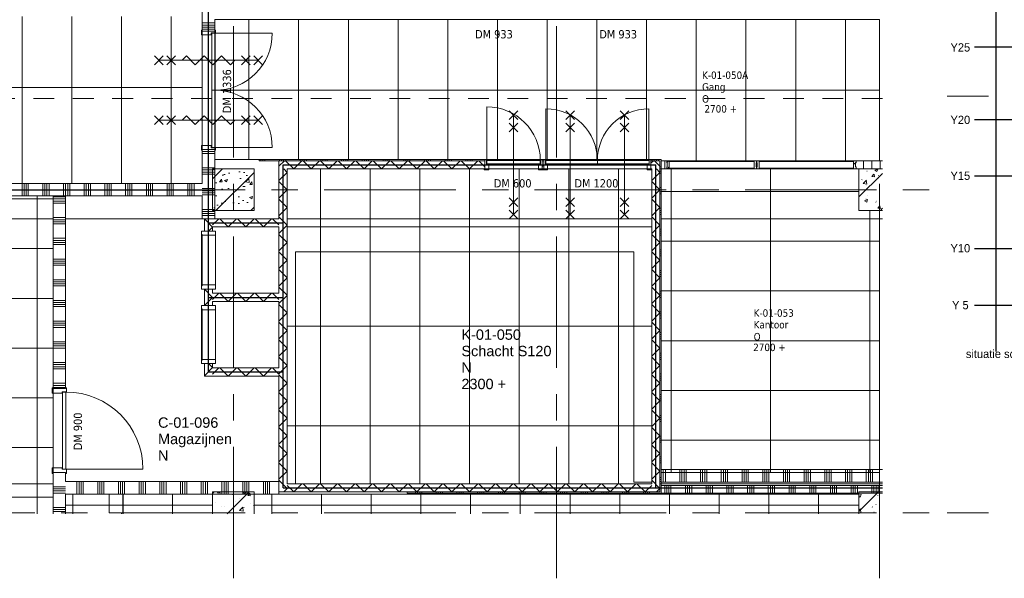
# Model space of a CAD drawing. Header units: millimetres. Extents: x 83969 to 141394, y 139608 to 176267.
# Tile 33 of 40: x 122221 to 134106, y 139608 to 146353. Entities that reach past the tile are written whole.
import ezdxf
from ezdxf.enums import TextEntityAlignment as Align
from ezdxf.xclip import XClip

# ---------------------------------------------------------------- set-up
doc = ezdxf.new("R2010")
doc.units = ezdxf.units.MM
doc.header["$LTSCALE"] = 50
doc.header["$XCLIPFRAME"] = 0
doc.linetypes.add('B0401', pattern=[9.5, 5, -1.5, -3])
doc.linetypes.add('CENTER', pattern=[50.8, 31.75, -6.35, 6.35, -6.35])
for name, color, linetype in [('00---0--FM-RUIMTENR', 7, 'Continuous'), ('AL$5A---_NOORDPIJL', 8, 'Continuous'), ('AL68----_BRAND_60 MIN', 92, 'BR60'), ('AT$1A---_BWDTEKST', 7, 'Continuous'), ('AT$1A---_PLAFONDHOOGTE', 7, 'Continuous'), ('AT$1A---_TEKST', 7, 'Continuous'), ('AT$1A---_ZONETEKST', 7, 'Continuous')]:
    doc.layers.add(name, color=color, linetype=linetype)
for name, color, linetype, lineweight in [('AA$1A---_ARCEER', 1, 'Continuous', 18), ('AL$7A---_STRAMIEN', 8, 'CENTER', 9), ('AL22----_BINNENWAND', 7, 'Continuous', 9), ('AL23----_VLOEREN', 2, 'Continuous', 9), ('AL28----_KOLOMKOP_BETONBAND', 2, 'B0401', 9), ('AL28----_KONSTRUKTIES', 4, 'Continuous', 9), ('AL31----_BUITENKOZIJN', 14, 'Continuous', 9), ('AL32----_BINNENKOZIJN', 3, 'Continuous', 9), ('AL32----_tekst', 14, 'Continuous', 9), ('AL35----_PLAFONDS', 16, 'Continuous', 9), ('AT$1A---_200ZONETEKST', 7, 'Continuous', 9), ('Plafondtekst', 1, 'Continuous', 9)]:
    doc.layers.add(name, color=color, linetype=linetype, lineweight=lineweight)
doc.styles.add('2', font='BUROTEXT', dxfattribs={"height": 125})
doc.styles.add('FM_TEKST', font='arial.ttf')
doc.styles.add('Tahoma', font='tahoma.ttf', dxfattribs={"height": 100})
doc.styles.add('Tahoma_1', font='tahoma.ttf', dxfattribs={"height": 90})
doc.linetypes.add('BR60', pattern='A,15,-1,["60",Standard,S=2.5,R=0,X=0,Y=-1.25],-4', length=20)
pattern_1 = [(50, (154885.57, 120319.74), (364.368, -31.8783), [38.1, -419.1]), (355, (154885.57, 120319.74), (-70.486, 382.1133), [30.48, -335.28]), (100.451, (154915.94, 120317.1), (293.885, 350.2334), [32.38, -356.18]), (46.184, (154885.57, 120421.34), (542.1585, -84.086), [57.15, -628.65]), (96.636, (154930.75, 120414.33), (474.805, 494.8554), [48.57, -534.27]), (351.184, (154885.6, 120421.34), (474.81, 494.85), [45.72, -502.92]), (21, (154936.37, 120395.94), (303.2285, -204.5305), [38.1, -419.1]), (326, (154936.37, 120395.94), (123.604, 368.376), [30.48, -335.28]), (71.451, (154961.64, 120378.9), (426.834, 163.8427), [32.38, -356.18]), (37.5, (154885.57, 120319.74), (6.17665, 169.11015), [1.676, -329.54, 1.676, -338.684, -336.55]), (37.5, (154885.57, 120319.74), (6.17665, 169.11015), [-671.576, 1.676, -334.874]), (7.5, (154885.57, 120319.74), (133.6389, 200.3615), [1.676, -192.38, 1.676, -321.92, -128.27]), (7.5, (154885.57, 120319.74), (133.6389, 200.3615), [-517.652, 1.676, -126.594]), (327.5, (154772.29, 120319.74), (271.1818, -11.45836), [1.676, -125.324, 1.676, -394.564, -525.78]), (327.5, (154772.29, 120319.74), (271.1818, -11.45836), [-523.24, 1.676, -524.104]), (317.5, (154721.5, 120319.74), (296.2585, 50.8528), [1.676, -163.424, 1.676, -261.468, -373.38]), (317.5, (154721.5, 120319.74), (296.2585, 50.8528), [-428.244, 1.676, -371.704]), (45, (154885.57, 120319.74), (211.036, -211.036), [])]
pattern_2 = [(315, (-609.6, 41.5), (-28.2843, -28.2843), [])]
pattern_3 = [(315, (-609.6, -41.5), (-28.2843, -28.2843), [])]
pattern_4 = [(225, (-609.6, 41.5), (28.2843, -28.2843), [])]
pattern_5 = [(225, (-609.6, -41.5), (28.2843, -28.2843), [])]

# ---------------------------------------------------------------- blocks, each defined once
blk = doc.blocks.new('SITU2S')
at = {"linetype": 'Continuous'}
for p, q in [((-148.82, 88.58), (-148.82, 228.49)), ((-154.04, 162.19), (-1.11, 162.19)), ((-154.04, 144.64), (-1.11, 144.64)), ((-154.04, 130.99), (-1.11, 130.99)), ((-154.04, 113.44), (-1.11, 113.44)), ((-154.04, 99.79), (-30.7, 99.79))]:
    blk.add_line(p, q, dxfattribs=at)
at = {"style": '2'}
for s, p in [('Y25', (-157.49, 162.04)), ('Y20', (-157.49, 144.54)), ('Y15', (-157.49, 131.04)), ('Y10', (-157.49, 113.54)), ('Y 5', (-157.49, 99.79))]:
    blk.add_text(s, height=2, dxfattribs=at).set_placement(p, align=Align.MIDDLE)
blk.add_text('situatie schaal  1 : 2000', height=2, dxfattribs=at).set_placement((-156.15, 87.03))
blk = doc.blocks.new('LUMC_constructie_2018_rvt-1-bwd N-01')
at = {"layer": 'AA$1A---_ARCEER'}
h = blk.add_hatch(dxfattribs=at)
h.set_pattern_fill('FP_250', color=256, style=0, pattern_type=2)
h.set_pattern_definition(pattern_1)
h.paths.add_polyline_path([(125031, 144050), (125050, 144050), (125050, 144550), (124550, 144550), (124550, 144050)], flags=0)
h = blk.add_hatch(dxfattribs=at)
h.set_pattern_fill('FP_250', color=256, style=0, pattern_type=2)
h.set_pattern_definition(pattern_1)
h.paths.add_polyline_path([(132350, 144050), (132635, 144050), (132635, 144550), (132350, 144550)], flags=0)
h = blk.add_hatch(dxfattribs=at)
h.set_pattern_fill('FP_250', color=256, style=0, pattern_type=2)
h.set_pattern_definition(pattern_1)
h.paths.add_polyline_path([(124550, 140387), (125050, 140387), (125050, 140650), (124550, 140650)], flags=0)
h = blk.add_hatch(dxfattribs=at)
h.set_pattern_fill('FP_250', color=256, style=0, pattern_type=2)
h.set_pattern_definition(pattern_1)
h.paths.add_polyline_path([(132350, 140387), (132635, 140387), (132635, 140650), (132350, 140650)], flags=0)
at = {"layer": 'AL23----_VLOEREN'}
for p, q in [((120075, 143950), (122625, 143950)), ((120075, 143950), (122625, 143950)), ((122625, 143950), (120075, 143950)), ((122775, 143950), (124425, 143950)), ((122775, 143950), (124425, 143950)), ((124425, 143950), (122775, 143950)), ((124575, 143950), (125350, 143950)), ((125450, 143950), (129850, 143950)), ((125450, 143950), (129850, 143950)), ((129850, 143950), (125450, 143950)), ((129965, 143950), (132635, 143950)), ((129965, 143950), (132635, 143950)), ((132635, 143950), (129965, 143950)), ((129635, 143550), (125550, 143550)), ((125550, 143550), (125550, 140750)), ((125550, 140750), (125550, 143550)), ((125550, 143550), (129635, 143550)), ((129635, 140770), (129635, 143550)), ((129635, 143550), (129635, 140770)), ((122625, 140750), (120075, 140750)), ((122625, 140750), (120075, 140750)), ((120075, 140750), (122625, 140750)), ((125550, 140750), (125450, 140750)), ((129850, 140770), (129635, 140770)), ((129635, 140770), (129850, 140770)), ((132635, 140750), (129965, 140750)), ((123300, 140400), (123300, 140625)), ((123470, 140625), (123470, 140387)), ((123450, 140400), (123300, 140400)), ((123450, 140387), (123450, 140400))]:
    blk.add_line(p, q, dxfattribs=at)
at = {"layer": 'AL28----_KOLOMKOP_BETONBAND'}
for p, q in [((124539, 145400), (91275, 145400)), ((124539, 145400), (91275, 145400)), ((132635, 145400), (124579, 145400)), ((132635, 145400), (124579, 145400)), ((120075, 143950), (122625, 143950)), ((122775, 143950), (124425, 143950)), ((124575, 143950), (125350, 143950)), ((125450, 143950), (129850, 143950)), ((129965, 143950), (132635, 143950)), ((122625, 140750), (120075, 140750)), ((123300, 140400), (123300, 140625))]:
    blk.add_line(p, q, dxfattribs=at)
at = {"layer": 'AL28----_KONSTRUKTIES'}
for p, q in [((125050, 144550), (124550, 144550)), ((124550, 144550), (124550, 144050)), ((125050, 144050), (125050, 144550)), ((132635, 144550), (132350, 144550)), ((132350, 144550), (132350, 144050)), ((124550, 144050), (125050, 144050)), ((132350, 144050), (132635, 144050)), ((125050, 140650), (124550, 140650)), ((124550, 140650), (124550, 140387)), ((125050, 140387), (125050, 140650)), ((132635, 140650), (132350, 140650)), ((132350, 140650), (132350, 140387))]:
    blk.add_line(p, q, dxfattribs=at)
blk = doc.blocks.new('30_LUMC_MOD_interwand_kozijnvulling - glas_helder-9218570-bwd N-01')
at = {"layer": 'AL31----_BUITENKOZIJN'}
h = blk.add_hatch(dxfattribs=at)
h.set_pattern_fill('FP_51', color=256, style=0, pattern_type=2)
h.set_pattern_definition(pattern_2)
h.paths.add_polyline_path([(-512, 45), (-512, 41), (512, 41), (512, 45), (221, 45)], flags=0)
h = blk.add_hatch(dxfattribs=at)
h.set_pattern_fill('FP_52', color=256, style=0, pattern_type=2)
h.set_pattern_definition(pattern_3)
h.paths.add_polyline_path([(-512, -42), (-512, -46), (512, -46), (512, -42), (221, -42)], flags=0)
for p, q in [((512, 45), (-512, 45)), ((-512, 45), (-512, 41)), ((-512, 41), (512, 41)), ((512, 41), (512, 45)), ((512, -42), (-512, -42)), ((-512, -42), (-512, -46)), ((-512, -46), (512, -46)), ((512, -46), (512, -42))]:
    blk.add_line(p, q, dxfattribs=at)
blk = doc.blocks.new('30_LUMC_MOD_interwand_kozijnvulling - glas_helder-9218401-bwd N-01')
at = {"layer": 'AL31----_BUITENKOZIJN'}
h = blk.add_hatch(dxfattribs=at)
h.set_pattern_fill('FP_51', color=256, style=0, pattern_type=2)
h.set_pattern_definition(pattern_2)
h.paths.add_polyline_path([(570, 41), (570, 45), (-570, 45), (-570, 41), (157, 41)], flags=0)
h = blk.add_hatch(dxfattribs=at)
h.set_pattern_fill('FP_52', color=256, style=0, pattern_type=2)
h.set_pattern_definition(pattern_3)
h.paths.add_polyline_path([(570, -45), (570, -41), (-570, -41), (-570, -45), (157, -45)], flags=0)
for p, q in [((570, 45), (-570, 45)), ((-570, 45), (-570, 41)), ((-570, 41), (570, 41)), ((570, 41), (570, 45)), ((570, -41), (-570, -41)), ((-570, -41), (-570, -45)), ((-570, -45), (570, -45)), ((570, -45), (570, -41))]:
    blk.add_line(p, q, dxfattribs=at)
blk = doc.blocks.new('32_LUMC_MOD_standaard kozijn_houten draaideur_dubbel - 1336x2100mm_56_25_x170mm-9930283-bwd N-01')
for p, q in [((-691, 79), (-691, 770)), ((691, 79), (691, 770)), ((-309, 547), (-415, 653)), ((-415, 547), (-309, 653)), ((-362, -600), (-362, 600)), ((-362, -600), (-362, 600)), ((415, 547), (309, 653)), ((309, 547), (415, 653)), ((362, -600), (362, 600)), ((362, -600), (362, 600)), ((-309, 397), (-415, 503)), ((-415, 397), (-309, 503)), ((415, 397), (309, 503)), ((309, 397), (415, 503)), ((-415, 159), (-309, 265)), ((-309, 265), (-362, 318)), ((309, 159), (415, 265)), ((415, 265), (362, 318)), ((-309, 53), (-415, 159)), ((415, 53), (309, 159)), ((-415, -53), (-309, 53)), ((309, -53), (415, 53)), ((-415, -53), (-309, -159)), ((309, -53), (415, -159)), ((-309, -159), (-415, -265)), ((415, -159), (309, -265)), ((-415, -265), (-362, -318)), ((309, -265), (362, -318)), ((-309, -503), (-415, -397)), ((-415, -503), (-309, -397)), ((415, -503), (309, -397)), ((309, -503), (415, -397)), ((-309, -653), (-415, -547)), ((-415, -653), (-309, -547)), ((415, -653), (309, -547)), ((309, -653), (415, -547))]:
    blk.add_line(p, q)
for centre, start, end in [((-691, 79), 0, 90), ((691, 79), 90, 180)]:
    blk.add_arc(centre, 691, start, end)
blk = doc.blocks.new('30_LUMC_MOD_binnenkozijn_standaard - hout-9526153-bwd N-01')
at = {"layer": 'AL32----_BINNENKOZIJN'}
for p, q in [((-693, 85), (-724, 85)), ((-724, 85), (-724, 75)), ((-693, 34), (-693, 85)), ((-668, 34), (-693, 34)), ((-668, -85), (-668, 34)), ((693, 34), (668, 34)), ((668, 34), (668, -85)), ((724, 85), (693, 85)), ((693, 85), (693, 34)), ((724, 75), (724, 85)), ((-724, -75), (-724, -85)), ((-724, -85), (-668, -85)), ((668, -85), (724, -85)), ((724, -85), (724, -75))]:
    blk.add_line(p, q, dxfattribs=at)
blk = doc.blocks.new('30_LUMC_MOD_houten deurblad_update - wit _standaard_-9999790-bwd N-01')
at = {"layer": 'AL32----_BINNENKOZIJN'}
for p, q in [((345.5, 20), (-345.5, 20)), ((-345.5, 20), (-345.5, -20)), ((345.5, -20), (345.5, 20)), ((-345.5, -20), (345.5, -20))]:
    blk.add_line(p, q, dxfattribs=at)
blk = doc.blocks.new('32_LUMC_MOD_standaard kozijn_houten draaideur_enkel - 600x2100mm_56_25_x120mm-10042375-bwd N-01')
at = {"layer": 'AL32----_BINNENKOZIJN'}
for p, q in [((-323, 54), (-323, 700)), ((53, 547), (-53, 653)), ((-53, 547), (53, 653)), ((0, -600), (0, 600)), ((53, 397), (-53, 503)), ((-53, 397), (53, 503)), ((53, -503), (-53, -397)), ((-53, -503), (53, -397)), ((53, -653), (-53, -547)), ((-53, -653), (53, -547))]:
    blk.add_line(p, q, dxfattribs=at)
blk.add_arc((-323, 54), 646, 360, 90, dxfattribs=at)
blk = doc.blocks.new('30_LUMC_MOD_houten deurblad_update - blauw _techniek_-9998251-bwd N-01')
at = {"layer": 'AL32----_BINNENKOZIJN'}
for p, q in [((323, 20), (-323, 20)), ((-323, 20), (-323, -20)), ((323, -20), (323, 20)), ((-323, -20), (323, -20))]:
    blk.add_line(p, q, dxfattribs=at)
blk = doc.blocks.new('30_LUMC_MOD_binnenkozijn_standaard - hout-9526199-bwd N-01')
at = {"layer": 'AL32----_BINNENKOZIJN'}
for p, q in [((-325, 60), (-346, 60)), ((-325, 9), (-325, 60)), ((-300, 9), (-325, 9)), ((-300, -60), (-300, 9)), ((325, 9), (300, 9)), ((300, 9), (300, -60)), ((346, 60), (325, 60)), ((325, 60), (325, 9)), ((-356, -50), (-356, -60)), ((-356, -60), (-300, -60)), ((300, -60), (356, -60)), ((356, -60), (356, -50))]:
    blk.add_line(p, q, dxfattribs=at)
blk = doc.blocks.new('32_LUMC_MOD_standaard kozijn_houten draaideur_dubbel - 1200x2100mm_56_25_x120mm-9930289-bwd N-01')
for p, q in [((-623, 54), (-623, 677)), ((-275, 547), (-381, 653)), ((-381, 547), (-275, 653)), ((-328, -600), (-328, 600)), ((381, 547), (275, 653)), ((275, 547), (381, 653)), ((328, -600), (328, 600)), ((623, 54), (623, 677)), ((-275, 397), (-381, 503)), ((-381, 397), (-275, 503)), ((381, 397), (275, 503)), ((275, 397), (381, 503)), ((-275, -503), (-381, -397)), ((-381, -503), (-275, -397)), ((381, -503), (275, -397)), ((275, -503), (381, -397)), ((-275, -653), (-381, -547)), ((-381, -653), (-275, -547)), ((381, -653), (275, -547)), ((275, -653), (381, -547))]:
    blk.add_line(p, q)
for centre, start, end in [((-623, 54), 0, 90), ((623, 54), 90, 180)]:
    blk.add_arc(centre, 623, start, end)
blk = doc.blocks.new('30_LUMC_MOD_binnenkozijn_standaard - hout-V10-bwd N-01')
at = {"layer": 'AL32----_BINNENKOZIJN'}
for p, q in [((-625, 60), (-646, 60)), ((-625, 9), (-625, 60)), ((-600, 9), (-625, 9)), ((-600, -60), (-600, 9)), ((625, 9), (600, 9)), ((600, 9), (600, -60)), ((646, 60), (625, 60)), ((625, 60), (625, 9)), ((-656, -50), (-656, -60)), ((-656, -60), (-600, -60)), ((600, -60), (656, -60))]:
    blk.add_line(p, q, dxfattribs=at)
blk = doc.blocks.new('30_LUMC_MOD_houten deurblad_update - blauw _techniek_-9999829-bwd N-01')
at = {"layer": 'AL32----_BINNENKOZIJN'}
for p, q in [((311.5, 20), (-311.5, 20)), ((-311.5, 20), (-311.5, -20)), ((311.5, -20), (311.5, 20)), ((-311.5, -20), (311.5, -20))]:
    blk.add_line(p, q, dxfattribs=at)
blk = doc.blocks.new('30_LUMC_MOD_houten deurblad_update - wit _standaard_-9999791-bwd N-01')
at = {"layer": 'AL32----_BINNENKOZIJN'}
for p, q in [((-345.5, -20), (-345.5, 20)), ((-345.5, 20), (345.5, 20)), ((345.5, 20), (345.5, -20)), ((345.5, -20), (-345.5, -20))]:
    blk.add_line(p, q, dxfattribs=at)
blk = doc.blocks.new('30_LUMC_MOD_houten deurblad_update - blauw _techniek_-9999830-bwd N-01')
at = {"layer": 'AL32----_BINNENKOZIJN'}
for p, q in [((-311.5, -20), (-311.5, 20)), ((-311.5, 20), (311.5, 20)), ((311.5, 20), (311.5, -20)), ((311.5, -20), (-311.5, -20))]:
    blk.add_line(p, q, dxfattribs=at)
blk = doc.blocks.new('32_LUMC_MOD_houten binnenkozijn_luik - 700x1080mm_50x170mm-9854237-bwd N-01')
at = {"layer": 'AL31----_BUITENKOZIJN'}
for p, q in [((308, 85), (-308, 85)), ((-308, 85), (-308, 77)), ((-308, 77), (308, 77)), ((308, 77), (308, 85))]:
    blk.add_line(p, q, dxfattribs=at)
blk = doc.blocks.new('30_LUMC_MOD_binnenkozijn_standaard_onderdorpel - hout-4975928-bwd N-01')
at = {"layer": 'AL32----_BINNENKOZIJN'}
for p, q in [((-350, 85), (-350, 50)), ((-310, 85), (-350, 85)), ((-310, 75), (-310, 85)), ((-308, 85), (-310, 85)), ((-300, 75), (-310, 75)), ((-300, -85), (-300, 75)), ((300, 75), (-300, 75)), ((310, 75), (300, 75)), ((300, 75), (300, -85)), ((310, 85), (308, 85)), ((350, 85), (310, 85)), ((310, 85), (310, 75)), ((350, 50), (350, 85)), ((-350, -50), (-350, -85)), ((-350, -85), (-300, -85)), ((300, -85), (-300, -85)), ((300, -85), (350, -85)), ((350, -85), (350, -50))]:
    blk.add_line(p, q, dxfattribs=at)
blk = doc.blocks.new('32_LUMC_MOD_interwand_glaswand_5 deling - pasmaatx2700mm-9087324-bwd N-01')
at = {"layer": 'AL31----_BUITENKOZIJN'}
h = blk.add_hatch(dxfattribs=at)
h.set_pattern_fill('FP_242', color=256, style=0, pattern_type=2)
h.set_pattern_definition([(45, (24436.07, -24280.26), (-224.5064, 224.5064), []), (45, (24515.45, -24280.26), (0, 449.0128), []), (45, (24356.7, -24280.26), (0, 449.0128), [])])
h.paths.add_polyline_path([(667.5, -47.5), (667.5, -25), (662.5, -25), (662.5, 25), (667.5, 25), (667.5, 47.5), (637.5, 47.5), (637.5, -47.5), (664.4, -47.5)], flags=0)
h.paths.add_polyline_path([(-417.5, -47.5), (-387.5, -47.5), (-387.5, 47.5), (-417.5, 47.5), (-417.5, 25), (-412.5, 25), (-412.5, -25), (-417.5, -25)], flags=0)
for p, q in [((-387.5, 47.5), (-417.5, 47.5)), ((-387.5, 45.5), (-387.5, 47.5)), ((-387.5, 47.5), (637.5, 47.5)), ((-387.5, -41.5), (-387.5, 41.5)), ((667.5, 47.5), (637.5, 47.5)), ((637.5, 47.5), (637.5, 45.5)), ((637.5, 41.5), (637.5, -41.5)), ((667.5, 25), (667.5, 47.5)), ((-417.5, -47.5), (-387.5, -47.5)), ((-387.5, -47.5), (-387.5, -45.5)), ((637.5, -47.5), (-387.5, -47.5)), ((637.5, -45.5), (637.5, -47.5)), ((637.5, -47.5), (667.5, -47.5)), ((667.5, -47.5), (667.5, -25))]:
    blk.add_line(p, q, dxfattribs=at)
blk = doc.blocks.new('32_LUMC_MOD_interwand_glaswand_5 deling - pasmaatx2700mm-V21-bwd N-01')
at = {"layer": 'AL31----_BUITENKOZIJN'}
h = blk.add_hatch(dxfattribs=at)
h.set_pattern_fill('FP_243', color=256, style=0, pattern_type=2)
h.set_pattern_definition([(225, (-23043.57, 24280.26), (224.5064, -224.5064), []), (225, (-23122.95, 24280.26), (3e-14, -449.0128), []), (225, (-22964.2, 24280.26), (3e-14, -449.0128), [])])
h.paths.add_polyline_path([(-475, 47.5), (-475, 25), (-470, 25), (-470, -25), (-475, -25), (-475, -47.5), (-445, -47.5), (-445, 47.5)], flags=0)
h.paths.add_polyline_path([(725, 47.5), (695, 47.5), (695, -47.5), (725, -47.5), (725, -25), (720, -25), (720, 25), (725, 25)], flags=0)
for p, q in [((-445, 47.5), (-475, 47.5)), ((-445, 45.5), (-445, 47.5)), ((-445, 47.5), (695, 47.5)), ((-445, -41.5), (-445, 41.5)), ((725, 47.5), (695, 47.5)), ((695, 47.5), (695, 45.5)), ((695, 41.5), (695, -41.5)), ((725, 25), (725, 47.5)), ((-475, -47.5), (-445, -47.5)), ((-445, -47.5), (-445, -45.5)), ((695, -47.5), (-445, -47.5)), ((695, -45.5), (695, -47.5)), ((695, -47.5), (725, -47.5)), ((725, -47.5), (725, -25))]:
    blk.add_line(p, q, dxfattribs=at)
blk = doc.blocks.new('30_LUMC_MOD_interwand_kozijnvulling - glas_mat-9218569-bwd N-01')
at = {"layer": 'AL31----_BUITENKOZIJN'}
h = blk.add_hatch(dxfattribs=at)
h.set_pattern_fill('FP_246', color=256, style=0, pattern_type=2)
h.set_pattern_definition(pattern_4)
h.paths.add_polyline_path([(-512, 45), (-512, 41), (512, 41), (512, 45), (221, 45)], flags=0)
h = blk.add_hatch(dxfattribs=at)
h.set_pattern_fill('FP_247', color=256, style=0, pattern_type=2)
h.set_pattern_definition(pattern_5)
h.paths.add_polyline_path([(-512, -42), (-512, -46), (512, -46), (512, -42), (221, -42)], flags=0)
for p, q in [((-512, 45), (512, 45)), ((-512, 41), (-512, 45)), ((512, 41), (-512, 41)), ((512, 41), (512, 45)), ((-512, -42), (512, -42)), ((-512, -42), (-512, -46)), ((512, -46), (-512, -46)), ((512, -42), (512, -46))]:
    blk.add_line(p, q, dxfattribs=at)
blk = doc.blocks.new('30_LUMC_MOD_interwand_kozijnvulling - glas_mat-9218400-bwd N-01')
at = {"layer": 'AL31----_BUITENKOZIJN'}
h = blk.add_hatch(dxfattribs=at)
h.set_pattern_fill('FP_246', color=256, style=0, pattern_type=2)
h.set_pattern_definition(pattern_4)
h.paths.add_polyline_path([(570, 41), (570, 45), (-570, 45), (-570, 41), (157, 41)], flags=0)
h = blk.add_hatch(dxfattribs=at)
h.set_pattern_fill('FP_247', color=256, style=0, pattern_type=2)
h.set_pattern_definition(pattern_5)
h.paths.add_polyline_path([(570, -45), (570, -41), (-570, -41), (-570, -45), (157, -45)], flags=0)
for p, q in [((-570, 45), (570, 45)), ((-570, 41), (-570, 45)), ((570, 41), (-570, 41)), ((570, 41), (570, 45)), ((-570, -41), (570, -41)), ((-570, -41), (-570, -45)), ((570, -45), (-570, -45)), ((570, -41), (570, -45))]:
    blk.add_line(p, q, dxfattribs=at)
blk = doc.blocks.new('32_LUMC_MOD_standaard kozijn_houten draaideur_enkel - 900x2108mm_67_17_x170mm-10042341-bwd N-01')
at = {"layer": 'AL32----_BINNENKOZIJN'}
blk.add_line((465, 79), (465, 1009), dxfattribs=at)
blk.add_arc((465, 79), 930, 90, 180, dxfattribs=at)
blk = doc.blocks.new('30_LUMC_MOD_houten deurblad_update - wit _standaard_-9998319-bwd N-01')
at = {"layer": 'AL32----_BINNENKOZIJN'}
for p, q in [((465, 20), (-465, 20)), ((-465, 20), (-465, -20)), ((465, -20), (465, 20)), ((-465, -20), (465, -20))]:
    blk.add_line(p, q, dxfattribs=at)
blk = doc.blocks.new('30_LUMC_MOD_binnenkozijn_standaard - hout-9525956-bwd N-01')
at = {"layer": 'AL32----_BINNENKOZIJN'}
for p, q in [((-467, 85), (-517, 85)), ((-517, 85), (-517, 75)), ((-467, 34), (-467, 85)), ((-450, 34), (-467, 34)), ((-450, -85), (-450, 34)), ((467, 34), (450, 34)), ((450, 34), (450, -85)), ((517, 85), (467, 85)), ((467, 85), (467, 34)), ((517, 75), (517, 85)), ((-517, -75), (-517, -85)), ((-517, -85), (-450, -85)), ((450, -85), (517, -85)), ((517, -85), (517, -75))]:
    blk.add_line(p, q, dxfattribs=at)
blk = doc.blocks.new('FM_RM4')
for tag, p, flags in [('BEDRIJFSORGAAN', (0, -1378), 1), ('RUIMTESOORT', (-5, -1668), 1), ('GEBRUIK', (-40, -1963), 1), ('OPPERVLAKTE', (-35, -2248), 9), ('VLOEROPP', (-55, -2518), 9), ('OMTREK', (-40, -2803), 9), ('HANDLE', (-50, -3118), 9), ('VLRHANDLE', (-55, -3383), 9), ('HANDLEBLOK', (-50, -3673), 9)]:
    blk.add_attdef(tag, p, '', height=125, dxfattribs=dict(flags=flags))
at = {"layer": 'AT$1A---_BWDTEKST', "style": 'FM_TEKST'}
blk.add_attdef('BOUWDEEL', text='', height=125, dxfattribs=at).set_placement((0, -398), align=Align.MIDDLE_LEFT)
at = {"layer": 'AT$1A---_PLAFONDHOOGTE', "style": 'FM_TEKST'}
blk.add_attdef('PLAFONDHOOGTE', text='', height=125, dxfattribs=at).set_placement((0, -596), align=Align.MIDDLE_LEFT)
at = {"layer": 'AT$1A---_TEKST', "style": 'FM_TEKST'}
blk.add_attdef('RUIMTENAAM', text='', height=125, dxfattribs=at).set_placement((0, -198), align=Align.MIDDLE_LEFT)
at = {"layer": 'AT$1A---_ZONETEKST', "style": 'FM_TEKST'}
blk.add_attdef('RUIMTENR', text='', height=125, dxfattribs=at).set_placement((0, 0), align=Align.MIDDLE_LEFT)

msp = doc.modelspace()

# ---------------------------------------------------------------- hatches: boundary and pattern name
at = {"layer": 'AA$1A---_ARCEER'}
h = msp.add_hatch(dxfattribs=at)
h.set_pattern_fill('FP_77', color=256, angle=-90, style=0, pattern_type=2)
h.set_pattern_definition([(360, (124425, 147062.5), (5e-13, 250), []), (360, (124425, 147037.5), (5e-13, 250), []), (360, (124425, 147012.5), (5e-13, 250), []), (360, (124425, 146987.5), (5e-13, 250), [])])
h.paths.add_polyline_path([(124575, 143950), (124575, 144786), (124425, 144786), (124425, 143950)], flags=0)
h.paths.add_polyline_path([(124425, 146214), (124575, 146214), (124575, 146353), (124425, 146353)], flags=0)
h.paths.add_polyline_path([(124575, 146448), (124575, 150375), (124425, 150375), (124425, 146448)], flags=0)
h = msp.add_hatch(dxfattribs=at)
h.set_pattern_fill('FP_206', color=256, angle=-90, style=0, pattern_type=2)
h.set_pattern_definition([(270, (127431.5, 144665), (250, 6e-13), []), (270, (127406.5, 144665), (250, 6e-13), []), (270, (127381.5, 144665), (250, 6e-13), []), (270, (127356.5, 144665), (250, 6e-13), [])])
h.paths.add_polyline_path([(129950, 144650), (129950, 144665), (129840, 144665), (129840, 144650)], flags=0)
h.paths.add_polyline_path([(128528, 144650), (128548, 144650), (128548, 144665), (128528, 144665)], flags=0)
h.paths.add_polyline_path([(125350, 144650), (127836, 144650), (127836, 144665), (125113, 144665), (125113, 144650)], flags=0)
h = msp.add_hatch(dxfattribs=at)
h.set_pattern_fill('FP_186', color=256, angle=225, style=0, pattern_type=2)
h.set_pattern_definition([(45, (127650, 144550), (-106.066, 106.066), []), (135, (127650, 144550), (-106.066, -106.066), [])])
h.paths.add_polyline_path([(125350, 144550), (127836, 144550), (127836, 144650), (125350, 144650)], flags=0)
h.paths.add_polyline_path([(129850, 144550), (129950, 144550), (129950, 144650), (129840, 144650), (129840, 144550)], flags=0)
h.paths.add_polyline_path([(128548, 144550), (128548, 144650), (128528, 144650), (128528, 144550)], flags=0)
h = msp.add_hatch(dxfattribs=at)
h.set_pattern_fill('FP_205', color=256, angle=270, style=0, pattern_type=2)
h.set_pattern_definition([(180, (129965, 142750), (7e-12, -250), []), (180, (129965, 142775), (7e-12, -250), []), (180, (129965, 142800), (7e-12, -250), []), (180, (129965, 142825), (7e-12, -250), [])])
h.paths.add_polyline_path([(129965, 140635), (129965, 144665), (129950, 144665), (129950, 140635)], flags=0)
h = msp.add_hatch(dxfattribs=at)
h.set_pattern_fill('FP_233', color=256, angle=-90, style=0, pattern_type=2)
h.set_pattern_definition([(270, (131408.12, 144647.5), (100, 3e-13), [])])
h.paths.add_polyline_path([(132635, 144552), (132635, 144647), (132317, 144647), (132317, 144625), (132312, 144625), (132312, 144575), (132317, 144575), (132317, 144552)], flags=0)
h.paths.add_polyline_path([(129965, 144552), (130032, 144552), (130032, 144575), (130037, 144575), (130037, 144625), (130032, 144625), (130032, 144647), (129965, 144647)], flags=0)
h.paths.add_polyline_path([(131112, 144575), (131122, 144575), (131122, 144625), (131112, 144625)], flags=0)
h = msp.add_hatch(dxfattribs=at)
h.set_pattern_fill('FP_180', color=256, angle=225, style=0, pattern_type=2)
h.set_pattern_definition([(135, (125450, 142600), (-106.066, -106.066), []), (225, (125450, 142600), (106.066, -106.066), [])])
h.paths.add_polyline_path([(125350, 140650), (125450, 140650), (125450, 144550), (125350, 144550), (125350, 140775)], flags=0)
h = msp.add_hatch(dxfattribs=at)
h.set_pattern_fill('FP_179', color=256, angle=225, style=0, pattern_type=2)
h.set_pattern_definition([(135, (129950, 142600), (-106.066, -106.066), []), (225, (129950, 142600), (106.066, -106.066), [])])
h.paths.add_polyline_path([(129850, 140650), (129950, 140650), (129950, 144550), (129850, 144550), (129850, 140750)], flags=0)
h = msp.add_hatch(dxfattribs=at)
h.set_pattern_fill('FP_86', color=256, angle=-90, style=0, pattern_type=2)
h.set_pattern_definition([(270, (122075, 144375), (250, -2e-12), []), (270, (122050, 144375), (250, -2e-12), []), (270, (122025, 144375), (250, -2e-12), []), (270, (122000, 144375), (250, -2e-12), [])])
h.paths.add_polyline_path([(120636, 144225), (120636, 144375), (119925, 144375), (119925, 144225), (120468, 144225)], flags=0)
h.paths.add_polyline_path([(122064, 144225), (124425, 144225), (124425, 144375), (122064, 144375)], flags=0)
h = msp.add_hatch(dxfattribs=at)
h.set_pattern_fill('FP_87', color=256, angle=-90, style=0, pattern_type=2)
h.set_pattern_definition([(360, (122625, 142212.5), (4e-13, 250), []), (360, (122625, 142187.5), (4e-13, 250), []), (360, (122625, 142162.5), (4e-13, 250), []), (360, (122625, 142137.5), (4e-13, 250), [])])
h.paths.add_polyline_path([(122775, 140400), (122775, 140885), (122625, 140885), (122625, 140400)], flags=0)
h.paths.add_polyline_path([(122625, 141899), (122775, 141899), (122775, 144225), (122625, 144225), (122625, 142586)], flags=0)
h = msp.add_hatch(dxfattribs=at)
h.set_pattern_fill('FP_181', color=256, angle=225, style=0, pattern_type=2)
h.set_pattern_definition([(135, (124550, 143000), (-106.066, -106.066), []), (225, (124550, 143000), (106.066, -106.066), [])])
h.paths.add_polyline_path([(124550, 142050), (124550, 142200), (124450, 142200), (124450, 142050)], flags=0)
h.paths.add_polyline_path([(124550, 142900), (124550, 143100), (124450, 143100), (124450, 142900)], flags=0)
h.paths.add_polyline_path([(124550, 143800), (124550, 143950), (124450, 143950), (124450, 143800)], flags=0)
h = msp.add_hatch(dxfattribs=at)
h.set_pattern_fill('FP_185', color=256, angle=225, style=0, pattern_type=2)
h.set_pattern_definition([(45, (124950, 143850), (-106.066, 106.066), []), (135, (124950, 143850), (-106.066, -106.066), [])])
h.paths.add_polyline_path([(124550, 143850), (125350, 143850), (125350, 143950), (124550, 143950)], flags=0)
h = msp.add_hatch(dxfattribs=at)
h.set_pattern_fill('FP_184', color=256, angle=225, style=0, pattern_type=2)
h.set_pattern_definition([(45, (124950, 142950), (-106.066, 106.066), []), (135, (124950, 142950), (-106.066, -106.066), [])])
h.paths.add_polyline_path([(125031, 142950), (125350, 142950), (125350, 143050), (124550, 143050), (124550, 142950)], flags=0)
h = msp.add_hatch(dxfattribs=at)
h.set_pattern_fill('FP_183', color=256, angle=225, style=0, pattern_type=2)
h.set_pattern_definition([(45, (124950, 142050), (-106.066, 106.066), []), (135, (124950, 142050), (-106.066, -106.066), [])])
h.paths.add_polyline_path([(124550, 142050), (125350, 142050), (125350, 142150), (124550, 142150)], flags=0)
h = msp.add_hatch(dxfattribs=at)
h.set_pattern_fill('FP_226', color=256, angle=-90, style=0, pattern_type=2)
h.set_pattern_definition([(270, (135265, 140920), (250, 7e-13), []), (270, (135240, 140920), (250, 7e-13), []), (270, (135215, 140920), (250, 7e-13), []), (270, (135190, 140920), (250, 7e-13), [])])
h.paths.add_polyline_path([(132635, 140770), (132635, 140920), (129965, 140920), (129965, 140770)], flags=0)
h = msp.add_hatch(dxfattribs=at)
h.set_pattern_fill('FP_318', color=256, angle=-90, style=0, pattern_type=2)
h.set_pattern_definition([(90, (124162.5, 140624.64), (-250, -1e-12), []), (90, (124187.5, 140624.64), (-250, -1e-12), []), (90, (124212.5, 140624.64), (-250, -1e-12), []), (90, (124237.5, 140624.64), (-250, -1e-12), [])])
h.paths.add_polyline_path([(123510, 140625), (125350, 140625), (125350, 140775), (122775, 140775), (122775, 140625)], flags=0)
h = msp.add_hatch(dxfattribs=at)
h.set_pattern_fill('FP_182', color=256, angle=225, style=0, pattern_type=2)
h.set_pattern_definition([(45, (127650, 140650), (-106.066, 106.066), []), (135, (127650, 140650), (-106.066, -106.066), [])])
h.paths.add_polyline_path([(129593, 140650), (129850, 140650), (129850, 140750), (125450, 140750), (125450, 140650), (126551, 140650)], flags=0)
h = msp.add_hatch(dxfattribs=at)
h.set_pattern_fill('FP_56', color=256, angle=270, style=0, pattern_type=2)
h.set_pattern_definition([(90, (131507.5, 140635), (-250, 1e-12), []), (90, (131532.5, 140635), (-250, 1e-12), []), (90, (131557.5, 140635), (-250, 1e-12), []), (90, (131582.5, 140635), (-250, 1e-12), [])])
h.paths.add_polyline_path([(129965, 140635), (132635, 140635), (132635, 140730), (129965, 140730)], flags=0)
h = msp.add_hatch(dxfattribs=at)
h.set_pattern_fill('FP_207', color=256, angle=-90, style=0, pattern_type=2)
h.set_pattern_definition([(270, (128323.97, 140650), (250, 1e-12), []), (270, (128298.97, 140650), (250, 1e-12), []), (270, (128273.97, 140650), (250, 1e-12), []), (270, (128248.97, 140650), (250, 1e-12), [])])
h.paths.add_polyline_path([(129593, 140635), (129950, 140635), (129950, 140650), (126898, 140650), (126898, 140635)], flags=0)
h = msp.add_hatch(dxfattribs=at)
h.set_pattern_fill('FP_57', color=256, angle=270, style=0, pattern_type=2)
h.set_pattern_definition([(180, (122775, 136450), (4e-13, -250), []), (180, (122775, 136475), (4e-13, -250), []), (180, (122775, 136500), (4e-13, -250), []), (180, (122775, 136525), (4e-13, -250), [])])
h.paths.add_polyline_path([(122775, 140387), (122775, 140400), (122625, 140400), (122625, 140387), (122626, 140387)], flags=0)
at = {"layer": 'AL35----_PLAFONDS'}
h = msp.add_hatch(dxfattribs=at)
h.set_pattern_fill('FP_32', color=256, style=0, pattern_type=2)
h.set_pattern_definition([(0, (107850, 145532.5), (0, -1200), []), (270, (107850, 145532.5), (-600, -4e-14), [])])
h.paths.add_polyline_path([(114975, 143475), (119925, 143475), (119925, 144375), (124425, 144375), (124425, 146390), (122192, 146390), (122192, 146925), (115425, 146925), (115425, 147550), (92950, 147550), (92950, 147590), (91275, 147590), (91275, 144600), (93965, 144600), (93965, 144375), (101150, 144375), (101150, 144550), (101650, 144550), (101650, 144375), (108900, 144375), (108900, 144600), (109500, 144600), (109500, 144375), (114975, 144375)], flags=0)
h.paths.add_polyline_path([(108208, 144637), (108191, 144658), (108178, 144684), (108172, 144711), (108172, 144739), (108178, 144766), (108191, 144791), (108208, 144813), (108296, 144725), (108218, 144647)], flags=0)
h.paths.add_polyline_path([(108385, 144637), (108297, 144725), (108385, 144813), (108402, 144791), (108415, 144766), (108421, 144739), (108421, 144711), (108415, 144684), (108402, 144658), (108393, 144647)], flags=0)
h = msp.add_hatch(dxfattribs=at)
h.set_pattern_fill('FP_43', color=256, style=0, pattern_type=2)
h.set_pattern_definition([(0, (128587.5, 145500), (0, -1200), []), (270, (128587.5, 145500), (-600, -4e-14), [])])
h.paths.add_polyline_path([(129973, 144647), (132600, 144647), (132600, 146353), (124575, 146353), (124575, 144665), (129965, 144665), (129965, 144647)], flags=0)
h = msp.add_hatch(dxfattribs=at)
h.set_pattern_fill('FP_55', color=256, style=0, pattern_type=2)
h.set_pattern_definition([(0, (127650, 142650), (0, -1200), []), (270, (127650, 142650), (-600, -4e-14), [])])
h.paths.add_polyline_path([(125450, 140750), (129850, 140750), (129850, 144550), (125450, 144550), (125450, 142586)], flags=0)
h = msp.add_hatch(dxfattribs=at)
h.set_pattern_fill('FP_44', color=256, style=0, pattern_type=2)
h.set_pattern_definition([(90, (131282.5, 142476.2), (1200, -7e-14), []), (0, (131282.5, 142476.25), (0, -600), [])])
h.paths.add_polyline_path([(132600, 140885), (132600, 144050), (132350, 144050), (132350, 144552), (129965, 144552), (129965, 140885)], flags=0)
h = msp.add_hatch(dxfattribs=at)
h.set_pattern_fill('FP_1', color=256, style=0, pattern_type=2)
h.set_pattern_definition([(90, (121830, 125587.5), (600, -4e-14), []), (0, (121830, 125587.5), (0, -600), [])])
h.paths.add_polyline_path([(120088, 140387), (122625, 140387), (122625, 144225), (120075, 144225), (120075, 140387)], flags=0)
h = msp.add_hatch(dxfattribs=at)
h.set_pattern_fill('FP_54', color=256, style=0, pattern_type=2)
h.set_pattern_definition([(0, (127663.75, 138688.57), (0, -600), []), (270, (127663.75, 138688.57), (-600, -4e-14), [])])
h.paths.add_polyline_path([(129593, 140387), (132350, 140387), (132350, 140625), (125050, 140625), (125050, 140387), (128700, 140387)], flags=0)
h.paths.add_polyline_path([(123510, 140387), (124550, 140387), (124550, 140622), (122775, 140622), (122775, 140387)], flags=0)

# ---------------------------------------------------------------- linework, layer by layer
at = {"layer": 'AL$7A---_STRAMIEN'}
for p, q in [((124800, 139608), (124800, 175433)), ((128700, 139608), (128700, 175433)), ((132600, 139608), (132600, 175433)), ((133415, 145429), (133915, 145429)), ((85257, 144300), (133415, 144300)), ((85257, 140400), (133415, 140400)), ((133415, 140400), (133915, 140400))]:
    msp.add_line(p, q, dxfattribs=at)
at = {"layer": 'AL22----_BINNENWAND'}
for p, q in [((124425, 152560), (124425, 146214)), ((124575, 146214), (124575, 146353)), ((124425, 146214), (124575, 146214)), ((124575, 144786), (124425, 144786)), ((124425, 144786), (124425, 144375)), ((124575, 143950), (124575, 144786)), ((127836, 144665), (125113, 144665)), ((125113, 144665), (125113, 144650)), ((125113, 144650), (125350, 144650)), ((125350, 144650), (125350, 143950)), ((127836, 144650), (125350, 144650)), ((127836, 144550), (127836, 144665)), ((128528, 144665), (128528, 144550)), ((128548, 144665), (128528, 144665)), ((128548, 144650), (128528, 144650)), ((128548, 144550), (128548, 144665)), ((129840, 144665), (129840, 144550)), ((129965, 144665), (129840, 144665)), ((129950, 144650), (129840, 144650)), ((129950, 144650), (129950, 140650)), ((129965, 144647), (129965, 144665)), ((130032, 144647), (129965, 144647)), ((129965, 144647), (129965, 144552)), ((130032, 144625), (130032, 144647)), ((132635, 144647), (132317, 144647)), ((132317, 144647), (132317, 144625)), ((125450, 140750), (125450, 144550)), ((125450, 144550), (127836, 144550)), ((128528, 144550), (128548, 144550)), ((129840, 144550), (129850, 144550)), ((129850, 144550), (129850, 140750)), ((129965, 140730), (129965, 144552)), ((129965, 144552), (130032, 144552)), ((130037, 144625), (130032, 144625)), ((130032, 144552), (130032, 144575)), ((130032, 144575), (130037, 144575)), ((130037, 144575), (130037, 144625)), ((131122, 144625), (131112, 144625)), ((131112, 144625), (131112, 144575)), ((131112, 144575), (131122, 144575)), ((131122, 144575), (131122, 144625)), ((132317, 144625), (132312, 144625)), ((132312, 144625), (132312, 144575)), ((132312, 144575), (132317, 144575)), ((132317, 144575), (132317, 144552)), ((132317, 144552), (132635, 144552)), ((124425, 144375), (122064, 144375)), ((122064, 144225), (124425, 144225)), ((122625, 144225), (122625, 141899)), ((122775, 141899), (122775, 144225)), ((124425, 144225), (124425, 143950)), ((125350, 143950), (124425, 143950)), ((124450, 143950), (124450, 143800)), ((124550, 143800), (124550, 143850)), ((124550, 143850), (125350, 143850)), ((125350, 143850), (125350, 143050)), ((124450, 143800), (124550, 143800)), ((124450, 143100), (124450, 142900)), ((124550, 143100), (124450, 143100)), ((124550, 143050), (124550, 143100)), ((125350, 143050), (124550, 143050)), ((124450, 142900), (124550, 142900)), ((124550, 142900), (124550, 142950)), ((124550, 142950), (125350, 142950)), ((125350, 142950), (125350, 142150)), ((124450, 142200), (124450, 142050)), ((124550, 142200), (124450, 142200)), ((124550, 142150), (124550, 142200)), ((125350, 142150), (124550, 142150)), ((124450, 142050), (125350, 142050)), ((125350, 142050), (125350, 140775)), ((122625, 141899), (122775, 141899)), ((122775, 140885), (122625, 140885)), ((122625, 140885), (122625, 140400)), ((122775, 140775), (122775, 140885)), ((132635, 140920), (129965, 140920)), ((125350, 140775), (122775, 140775)), ((125350, 140650), (125350, 140775)), ((129850, 140750), (125450, 140750)), ((129965, 140770), (132635, 140770)), ((132635, 140730), (129965, 140730)), ((129965, 140730), (129965, 140635)), ((122775, 140400), (122775, 140625)), ((122775, 140625), (125350, 140625)), ((125350, 140650), (129950, 140650)), ((125350, 140625), (125350, 140650)), ((126898, 140650), (126898, 140635)), ((126898, 140635), (129965, 140635)), ((129965, 140635), (132635, 140635)), ((122625, 140400), (122625, 140387)), ((122775, 140387), (122775, 140400))]:
    msp.add_line(p, q, dxfattribs=at)
at = {"layer": 'AL35----_PLAFONDS'}
for p, q in [((124425, 153552), (124425, 144786)), ((124575, 146353), (132600, 146353)), ((132600, 146353), (132600, 144647)), ((124575, 144786), (124575, 146214)), ((129840, 144665), (124575, 144665)), ((132600, 144647), (129965, 144647)), ((127836, 144550), (129840, 144550)), ((129965, 144552), (132350, 144552)), ((132350, 144552), (132350, 144050)), ((122625, 144225), (122625, 140400)), ((132350, 144050), (132600, 144050)), ((132600, 144050), (132600, 140885)), ((132600, 140885), (129965, 140885)), ((122775, 140400), (122775, 140622)), ((122775, 140622), (124550, 140622)), ((124550, 140622), (124550, 140387)), ((125050, 140387), (125050, 140625)), ((125350, 140625), (132350, 140625)), ((132350, 140625), (132350, 140387))]:
    msp.add_line(p, q, dxfattribs=at)
at = {"layer": 'AL68----_BRAND_60 MIN'}
for p, q in [((124500, 142100), (124500, 150300)), ((125400, 140700), (125400, 144600)), ((125400, 144600), (129900, 144600)), ((129900, 140700), (129900, 144600)), ((120000, 144300), (124500, 144300)), ((124500, 143900), (125400, 143900)), ((124500, 143000), (125400, 143000)), ((124500, 142100), (125400, 142100)), ((125400, 140700), (132635, 140700))]:
    msp.add_line(p, q, dxfattribs=at)

# ---------------------------------------------------------------- block references
msp.add_blockref('LUMC_constructie_2018_rvt-1-bwd N-01', (0, 0))
at = {"layer": '00---0--FM-RUIMTENR'}
for p, values in [((127553, 142550), {'RUIMTENR': 'K-01-050', 'RUIMTENAAM': 'Schacht S120', 'BOUWDEEL': 'N', 'PLAFONDHOOGTE': '2300 +'}), ((123891, 141488), {'RUIMTENR': 'C-01-096', 'RUIMTENAAM': 'Magazijnen', 'BOUWDEEL': 'N'})]:
    msp.add_blockref('FM_RM4', p, dxfattribs=at).add_auto_attribs(values)
at = {"layer": 'AL$5A---_NOORDPIJL'}
ref = msp.add_blockref('SITU2S', (141450, 137916), dxfattribs=dict(at, xscale=50, yscale=50, zscale=50))
XClip(ref).set_block_clipping_path([(-1142.2216891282, -1.0098525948), (0.7759404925, 813.1319248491)])
at = {"layer": 'AL31----_BUITENKOZIJN'}
for name, p in [('32_LUMC_MOD_interwand_glaswand_5 deling - pasmaatx2700mm-9087324-bwd N-01', (130450, 144600)), ('30_LUMC_MOD_interwand_kozijnvulling - glas_helder-9218401-bwd N-01', (131717, 144600)), ('30_LUMC_MOD_interwand_kozijnvulling - glas_mat-9218400-bwd N-01', (131717, 144600))]:
    msp.add_blockref(name, p, dxfattribs=at)
for name, p, rotation in [('30_LUMC_MOD_interwand_kozijnvulling - glas_helder-9218570-bwd N-01', (130575, 144600), 180), ('30_LUMC_MOD_interwand_kozijnvulling - glas_mat-9218569-bwd N-01', (130575, 144600), 180), ('32_LUMC_MOD_interwand_glaswand_5 deling - pasmaatx2700mm-V21-bwd N-01', (131842, 144600), 180), ('32_LUMC_MOD_houten binnenkozijn_luik - 700x1080mm_50x170mm-9854237-bwd N-01', (124500, 143450), 89.99999999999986), ('32_LUMC_MOD_houten binnenkozijn_luik - 700x1080mm_50x170mm-9854237-bwd N-01', (124500, 142550), 89.99999999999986)]:
    msp.add_blockref(name, p, dxfattribs=dict(at, rotation=rotation))
at = {"layer": 'AL32----_BINNENKOZIJN'}
for name, p, rotation in [('32_LUMC_MOD_standaard kozijn_houten draaideur_dubbel - 1336x2100mm_56_25_x170mm-9930283-bwd N-01', (124500, 145500), 270.0000000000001), ('30_LUMC_MOD_binnenkozijn_standaard - hout-9526153-bwd N-01', (124500, 145500), 270.0000000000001), ('30_LUMC_MOD_houten deurblad_update - wit _standaard_-9999790-bwd N-01', (124559, 145846), 90.00000000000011), ('30_LUMC_MOD_houten deurblad_update - wit _standaard_-9999791-bwd N-01', (124559, 145155), 270.0000000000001), ('30_LUMC_MOD_houten deurblad_update - blauw _techniek_-9998251-bwd N-01', (128182, 144634), 180), ('30_LUMC_MOD_houten deurblad_update - blauw _techniek_-9999829-bwd N-01', (128883, 144634), 180), ('30_LUMC_MOD_binnenkozijn_standaard_onderdorpel - hout-4975928-bwd N-01', (124500, 143450), 89.99999999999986), ('30_LUMC_MOD_binnenkozijn_standaard_onderdorpel - hout-4975928-bwd N-01', (124500, 142550), 89.99999999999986), ('30_LUMC_MOD_binnenkozijn_standaard - hout-9525956-bwd N-01', (122700, 141392), 270.0000000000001), ('30_LUMC_MOD_houten deurblad_update - wit _standaard_-9998319-bwd N-01', (122759, 141392), 90.00000000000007), ('32_LUMC_MOD_standaard kozijn_houten draaideur_enkel - 900x2108mm_67_17_x170mm-10042341-bwd N-01', (122700, 141392), 270.0000000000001)]:
    msp.add_blockref(name, p, dxfattribs=dict(at, rotation=rotation))
for name, p in [('32_LUMC_MOD_standaard kozijn_houten draaideur_enkel - 600x2100mm_56_25_x120mm-10042375-bwd N-01', (128182, 144600)), ('32_LUMC_MOD_standaard kozijn_houten draaideur_dubbel - 1200x2100mm_56_25_x120mm-9930289-bwd N-01', (129194, 144600)), ('30_LUMC_MOD_binnenkozijn_standaard - hout-9526199-bwd N-01', (128182, 144600)), ('30_LUMC_MOD_binnenkozijn_standaard - hout-V10-bwd N-01', (129194, 144600)), ('30_LUMC_MOD_houten deurblad_update - blauw _techniek_-9999830-bwd N-01', (129506, 144634))]:
    msp.add_blockref(name, p, dxfattribs=at)

# ---------------------------------------------------------------- texts
at = {"layer": 'AL32----_tekst', "char_height": 100, "attachment_point": 1, "style": 'Tahoma'}
for s, insert, width in [('DM 933', (127718, 146227), 577.21), ('DM 933', (129218, 146227), 577.21), ('DM 600', (127944, 144427), 577.21), ('DM 1200', (128918, 144427), 669.41)]:
    msp.add_mtext(s, dxfattribs=dict(at, insert=insert, width=width))
at = {"layer": 'AL32----_tekst', "char_height": 100, "attachment_point": 1, "rotation": 90, "style": 'Tahoma'}
for s, insert, width in [('DM 1336', (124673, 145224), 669.41), ('DM 900', (122873, 141154), 577.21)]:
    msp.add_mtext(s, dxfattribs=dict(at, insert=insert, width=width))
at = {"layer": 'AT$1A---_200ZONETEKST', "char_height": 90, "attachment_point": 1, "style": 'Tahoma_1'}
for s, insert, width in [('K-01-050A', (130458, 145727), 681.43), ('Gang', (130458, 145585), 340.72), ('O', (130458, 145441), 104.22), ('K-01-053', (131081, 142856), 593.25), ('Kantoor', (131081, 142715), 509.07), ('O', (131081, 142570), 104.22)]:
    msp.add_mtext(s, dxfattribs=dict(at, insert=insert, width=width))
at = {"layer": 'Plafondtekst', "char_height": 90, "width": 477, "attachment_point": 1, "style": 'Tahoma_1'}
for insert in [(130487, 145321), (131075, 142441)]:
    msp.add_mtext('2700 +', dxfattribs=dict(at, insert=insert))

doc.saveas('drawing.dxf')
